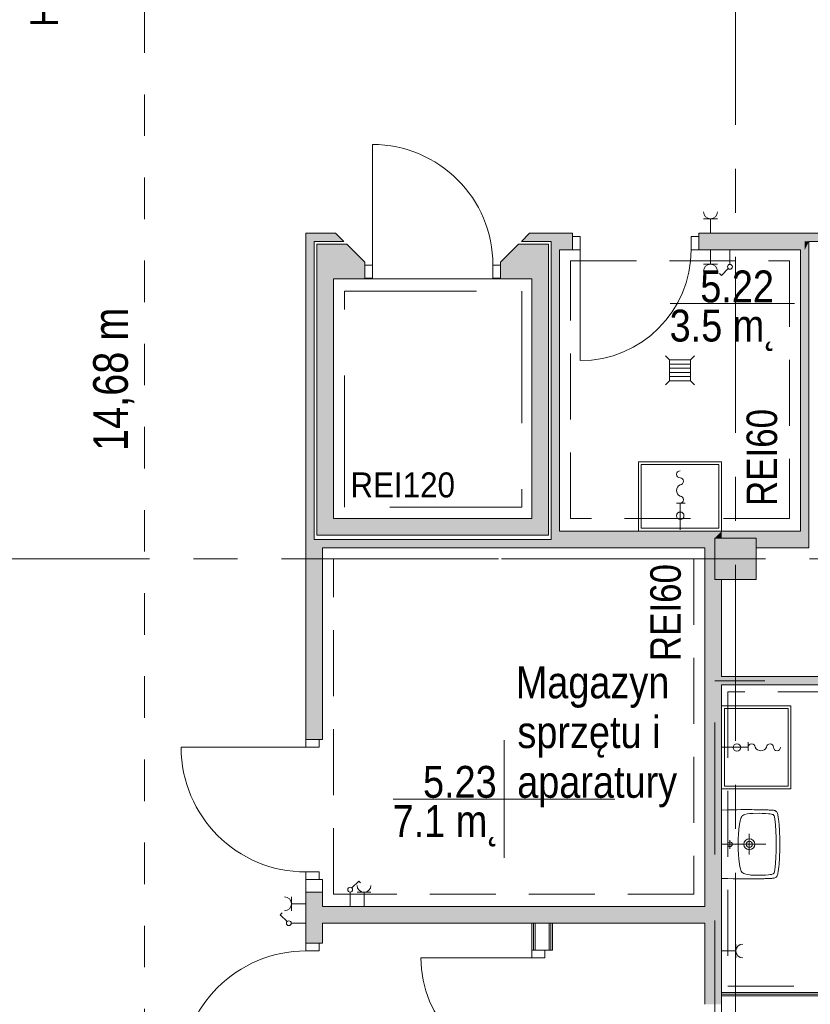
# Model space of a CAD drawing. Header units: centimetres. Extents: x -2424 to 2260, y -130 to 3012.
# Tile 31 of 81: x -529 to 41, y 567 to 1277. Entities that reach past the tile are written whole.
import ezdxf

# ---------------------------------------------------------------- set-up
doc = ezdxf.new("R2010")
doc.units = ezdxf.units.CM
for name, pattern in [('Dash', [60, 30, -30]), ('Długa kreska', [142.875, 95.25, -47.625]), ('Hidden', [71.4375, 47.625, -23.8125]), ('Oś', [222.25, 127, -31.75, 31.75, -31.75])]:
    doc.linetypes.add(name, pattern=pattern)
for name, color, linetype, lineweight in [('A-AREA-IDEN', 2, 'Continuous', 13), ('A-DETL', 90, 'Continuous', 9), ('A-DETL-GENF', 92, 'Continuous', 13), ('A-DETL-MEDM', 33, 'Continuous', 13), ('A-DOOR', 31, 'Continuous', 13), ('A-FLOR', 192, 'Continuous', 13), ('A-WALL', 113, 'Continuous', 13), ('A-WALL-FNSH', 113, 'Continuous', 13), ('E-ELEC-EQPM', 71, 'Continuous', 9), ('G-ANNO-TEXT', 231, 'Continuous', 13), ('P-SANR-FIXT', 6, 'Continuous', 9), ('S-COLS', 52, 'Continuous', 13), ('S-GRID', 1, 'Continuous', 13)]:
    doc.layers.add(name, color=color, linetype=linetype, lineweight=lineweight)
doc.layers.add('A-WALL-PATT', color=111, linetype='Continuous', lineweight=13, plot=False)
doc.styles.add('Arial', font='arial.ttf', dxfattribs={"width": 0.9, "height": 18})
doc.styles.add('Arial Narrow_1', font='ARIALN.TTF', dxfattribs={"height": 22})
doc.styles.add('Arial Narrow_3', font='ARIALN.TTF', dxfattribs={"height": 25})
doc.styles.add('Arial_10', font='arial.ttf', dxfattribs={"width": 0.85, "height": 20})
doc.styles.add('Arial_11', font='arial.ttf', dxfattribs={"width": 0.85, "height": 23})

msp = doc.modelspace()

# ---------------------------------------------------------------- hatches: boundary and pattern name
at = {"layer": 'S-COLS', "lineweight": 9}
msp.add_hatch(color=251, dxfattribs=at).paths.add_polyline_path([(2.38, 873.33), (2.38, 903.33), (-27.62, 903.33), (-27.62, 873.33)], flags=0)

# ---------------------------------------------------------------- linework, layer by layer
at = {"layer": 'A-AREA-IDEN', "color": 251, "lineweight": 9}
for p, q in [((30.05, 1072.54), (-59.71, 1072.54)), ((-179.55, 757.48), (-179.55, 714.98)), ((-169.79, 714.98), (-259.55, 714.98)), ((-259.55, 714.98), (-99.55, 714.98)), ((-179.55, 714.98), (-179.55, 672.48))]:
    msp.add_line(p, q, dxfattribs=at)
at = {"layer": 'A-DETL', "color": 251, "linetype": 'Hidden', "lineweight": 9}
for p, q in [((-131.62, 1103.33), (26.38, 1103.33)), ((-131.62, 917.33), (-131.62, 1103.33)), ((26.38, 1103.33), (26.38, 917.33)), ((26.38, 917.33), (-131.62, 917.33)), ((-302.62, 888.33), (-42.62, 888.33)), ((-302.62, 646.33), (-302.62, 888.33)), ((-42.62, 888.33), (-42.62, 646.33)), ((279.88, 792.33), (-18.11, 792.33)), ((-18.11, 792.33), (-18.11, 580)), ((-42.62, 646.33), (-302.62, 646.33)), ((-18.11, 580), (279.88, 580))]:
    msp.add_line(p, q, dxfattribs=at)
at = {"layer": 'A-DETL', "color": 251, "linetype": 'Długa kreska', "lineweight": 9}
for p, q in [((-294.76, 1081.49), (-166.76, 1081.49)), ((-294.76, 925.49), (-294.76, 1081.49)), ((-166.76, 1081.49), (-166.76, 925.49)), ((-166.76, 925.49), (-294.76, 925.49)), ((-27.62, 103.33), (-27.62, 800.33)), ((294.38, 800.33), (-27.62, 800.33))]:
    msp.add_line(p, q, dxfattribs=at)
at = {"layer": 'A-DETL', "color": 251, "linetype": 'Dash', "lineweight": 9}
for points, knots in [([(-561.62, 233.02), (-511.61, 233.02), (-497.78, 233.02), (-439.12, 233.02), (-439.12, 251.36), (-439.12, 296.62), (-439.12, 1289.33), (-439.12, 1326.28), (-439.12, 1329.11), (-439.12, 1432.79), (-439.12, 1435.62), (-439.12, 1472.57), (-476.08, 1472.57), (-478.91, 1472.57), (-555.62, 1472.57)], [0, 0, 0, 0, 1.339676, 2.332925, 3.669947, 15.221807, 26.977257, 38.268666, 39.837617, 41.033347, 42.602298, 43.441538, 44.280778, 45.554838, 45.554838, 45.554838, 45.554838]), ([(-555.62, 1472.57), (-478.91, 1472.57), (-450.62, 1472.57), (-439.12, 1472.57), (-439.12, 1461.07), (-439.12, 1432.79), (-439.12, 1329.11), (-439.12, 1326.28), (-439.12, 1289.33), (-402.17, 1289.33), (-399.34, 1289.33), (54.38, 1289.33), (347.2, 1289.33), (391.67, 1289.33), (413.88, 1267.11), (413.88, 1211.15), (413.88, 1019.9)], [0, 0, 0, 0, 1.274059, 1.834911, 2.395763, 3.964714, 5.438832, 7.007784, 7.847024, 8.686264, 14.083246, 22.278473, 30.929004, 34.961158, 36.402966, 39.45005, 39.45005, 39.45005, 39.45005])]:
    msp.add_open_spline(points, degree=3, knots=knots, dxfattribs=at)
at = {"layer": 'A-DETL-GENF', "color": 251, "lineweight": 9}
for p, q in [((-124.62, 1120.83), (-130.12, 1120.83)), ((-130.12, 1120.83), (-130.12, 1111.33)), ((-124.62, 1111.33), (-124.62, 1120.83)), ((-39.12, 1120.83), (-44.62, 1120.83)), ((-44.62, 1120.83), (-44.62, 1111.33)), ((-39.12, 1111.33), (-39.12, 1120.83)), ((-130.12, 1111.33), (-124.62, 1111.33)), ((-44.62, 1111.33), (-39.12, 1111.33)), ((-280.12, 1090.83), (-280.12, 1100.33)), ((-280.12, 1100.33), (-274.62, 1100.33)), ((-274.62, 1100.33), (-274.62, 1090.83)), ((-187.62, 1100.33), (-182.12, 1100.33)), ((-187.62, 1090.83), (-187.62, 1100.33)), ((-182.12, 1100.33), (-182.12, 1090.83)), ((-274.62, 1090.83), (-280.12, 1090.83)), ((-182.12, 1090.83), (-187.62, 1090.83)), ((-322.62, 757.83), (-322.62, 752.33)), ((-313.12, 757.83), (-322.62, 757.83)), ((-313.12, 752.33), (-313.12, 757.83)), ((-322.62, 752.33), (-313.12, 752.33)), ((-313.12, 662.33), (-322.62, 662.33)), ((-322.62, 662.33), (-322.62, 656.83)), ((-313.12, 656.83), (-313.12, 662.33)), ((-322.62, 656.83), (-313.12, 656.83)), ((-322.62, 605.33), (-322.62, 610.83)), ((-322.62, 610.83), (-313.12, 610.83)), ((-313.12, 605.33), (-322.62, 605.33)), ((-313.12, 610.83), (-313.12, 605.33)), ((-159.62, 605.83), (-159.62, 600.33)), ((-150.12, 605.83), (-159.62, 605.83)), ((-150.12, 600.33), (-150.12, 605.83)), ((-159.62, 600.33), (-150.12, 600.33))]:
    msp.add_line(p, q, dxfattribs=at)
at = {"layer": 'A-DETL-MEDM', "color": 251, "lineweight": 9}
for p, q in [((-130.12, 1111.33), (-130.12, 1120.83)), ((-130.12, 1120.83), (-124.62, 1120.83)), ((-124.62, 1120.83), (-124.62, 1111.33)), ((-44.62, 1120.83), (-44.62, 1111.33)), ((-39.12, 1120.83), (-44.62, 1120.83)), ((-39.12, 1111.33), (-39.12, 1120.83)), ((-124.62, 1111.33), (-130.12, 1111.33)), ((-44.62, 1111.33), (-39.12, 1111.33)), ((-274.62, 1100.33), (-280.12, 1100.33)), ((-280.12, 1100.33), (-280.12, 1090.83)), ((-274.62, 1090.83), (-274.62, 1100.33)), ((-187.62, 1090.83), (-187.62, 1100.33)), ((-187.62, 1100.33), (-182.12, 1100.33)), ((-182.12, 1100.33), (-182.12, 1090.83)), ((-280.12, 1090.83), (-274.62, 1090.83)), ((-182.12, 1090.83), (-187.62, 1090.83)), ((-322.62, 752.33), (-322.62, 757.83)), ((-322.62, 757.83), (-313.12, 757.83)), ((-313.12, 757.83), (-313.12, 752.33)), ((-313.12, 752.33), (-322.62, 752.33)), ((-313.12, 662.33), (-322.62, 662.33)), ((-322.62, 662.33), (-322.62, 656.83)), ((-313.12, 656.83), (-313.12, 662.33)), ((-322.62, 656.83), (-313.12, 656.83)), ((-322.62, 605.33), (-322.62, 610.83)), ((-322.62, 610.83), (-313.12, 610.83)), ((-313.12, 605.33), (-322.62, 605.33)), ((-313.12, 610.83), (-313.12, 605.33)), ((-159.62, 600.33), (-159.62, 605.83)), ((-159.62, 605.83), (-150.12, 605.83)), ((-150.12, 605.83), (-150.12, 600.33)), ((-150.12, 600.33), (-159.62, 600.33))]:
    msp.add_line(p, q, dxfattribs=at)
at = {"layer": 'A-DOOR', "color": 251, "lineweight": 9}
for p, q in [((-274.62, 1100.33), (-274.62, 1187.33)), ((-124.62, 1111.33), (-124.62, 1031.33)), ((-322.62, 752.33), (-412.62, 752.33)), ((-159.62, 600.33), (-239.62, 600.33))]:
    msp.add_line(p, q, dxfattribs=at)
for centre, radius, start, end in [((-274.62, 1100.33), 87, 0, 90), ((-124.62, 1111.33), 80, 270, 0), ((-322.62, 752.33), 90, 180, 270), ((-322.62, 515.33), 90, 90, 180), ((-159.62, 600.33), 80, 180, 270)]:
    msp.add_arc(centre, radius, start, end, dxfattribs=at)
at = {"layer": 'A-FLOR', "color": 251, "lineweight": 9}
msp.add_line((-280.12, 1090.33), (-182.12, 1090.33), dxfattribs=at)
at = {"layer": 'A-WALL', "color": 251, "lineweight": 9}
for p, q in [((-322.62, 1123.33), (-322.62, 757.83)), ((-301.12, 1123.33), (-322.62, 1123.33)), ((-295.12, 1117.33), (-301.12, 1123.33)), ((-161.12, 1123.33), (-167.12, 1117.33)), ((-130.12, 1123.33), (-161.12, 1123.33)), ((-130.12, 1120.83), (-130.12, 1123.33)), ((63.38, 1123.33), (-39.12, 1123.33)), ((-39.12, 1123.33), (-39.12, 1120.83)), ((-316.62, 902.33), (-316.62, 1117.33)), ((-316.62, 1117.33), (-295.12, 1117.33)), ((-167.12, 1117.33), (-145.62, 1117.33)), ((-145.62, 1117.33), (-145.62, 902.33)), ((40.38, 896.33), (40.38, 1117.33)), ((40.38, 1117.33), (69.38, 1117.33)), ((-293.12, 1115.33), (-314.62, 1115.33)), ((-314.62, 1115.33), (-314.62, 905.33)), ((-280.12, 1102.33), (-293.12, 1115.33)), ((-169.12, 1115.33), (-182.12, 1102.33)), ((-147.62, 1115.33), (-169.12, 1115.33)), ((-147.62, 905.33), (-147.62, 1115.33)), ((-139.62, 908.33), (-139.62, 1111.33)), ((-139.62, 1111.33), (-130.12, 1111.33)), ((-39.12, 1111.33), (34.38, 1111.33)), ((34.38, 1111.33), (34.38, 908.33)), ((-280.12, 1100.33), (-280.12, 1102.33)), ((-182.12, 1102.33), (-182.12, 1100.33)), ((-302.62, 917.33), (-302.62, 1090.33)), ((-302.62, 1090.33), (-280.12, 1090.33)), ((-280.12, 1090.33), (-280.12, 1090.83)), ((-182.12, 1090.83), (-182.12, 1090.33)), ((-182.12, 1090.33), (-159.62, 1090.33)), ((-159.62, 1090.33), (-159.62, 917.33)), ((-159.62, 917.33), (-302.62, 917.33)), ((-314.62, 905.33), (-147.62, 905.33)), ((34.38, 908.33), (-139.62, 908.33)), ((-145.62, 902.33), (-316.62, 902.33)), ((-310.62, 757.83), (-310.62, 896.33)), ((-310.62, 896.33), (-34.62, 896.33)), ((-34.62, 896.33), (-34.62, 637.33)), ((2.38, 896.33), (40.38, 896.33)), ((-22.62, 803.33), (-22.62, 873.33)), ((291.38, 803.33), (-22.62, 803.33)), ((-22.62, 572.83), (-22.62, 797.33)), ((-22.62, 797.33), (285.38, 797.33)), ((-313.12, 757.83), (-310.62, 757.83)), ((-322.62, 656.83), (-322.62, 647.83)), ((-310.62, 656.83), (-313.12, 656.83)), ((-310.62, 647.83), (-310.62, 656.83)), ((-322.62, 647.83), (-322.62, 610.83)), ((-310.62, 647.83), (-322.62, 647.83)), ((-310.62, 637.33), (-310.62, 647.83)), ((-34.62, 637.33), (-310.62, 637.33)), ((-310.62, 610.83), (-310.62, 625.33)), ((-310.62, 625.33), (-34.62, 625.33)), ((-158.37, 625.33), (-158.37, 605.83)), ((-147.12, 625.33), (-157.12, 625.33)), ((-157.12, 625.33), (-157.12, 605.83)), ((-147.12, 625.33), (-147.12, 605.83)), ((-145.87, 625.33), (-145.87, 605.83)), ((-34.62, 625.33), (-34.62, 566.83)), ((-313.12, 610.83), (-310.62, 610.83)), ((-150.12, 605.83), (-147.12, 605.83)), ((285.38, 574.08), (-22.62, 574.08)), ((285.38, 572.83), (-22.62, 572.83)), ((-22.62, 465.83), (-22.62, 572.83))]:
    msp.add_line(p, q, dxfattribs=at)
at = {"layer": 'A-WALL-FNSH', "color": 251, "lineweight": 9}
for p, q in [((-159.62, 625.33), (-159.62, 605.83)), ((-144.62, 605.83), (-144.62, 625.33)), ((-147.12, 605.83), (-144.62, 605.83)), ((285.38, 575.33), (-22.62, 575.33))]:
    msp.add_line(p, q, dxfattribs=at)
at = {"layer": 'A-WALL-PATT', "color": 251, "linetype": 'Continuous', "lineweight": 9, "extrusion": (0, 0, -1)}
for points in [[(322.62, 902.33), (316.62, 1123.33), (322.62, 1123.33)], [(316.62, 1123.33), (322.62, 902.33), (316.62, 902.33)], [(316.62, 1123.16), (295.12, 1117.33), (316.62, 1123.33)], [(316.62, 1123.33), (295.12, 1117.33), (301.12, 1123.33)], [(295.12, 1117.33), (316.62, 1123.16), (316.62, 1117.33)], [(145.62, 1117.33), (161.29, 1123.16), (167.12, 1117.33)], [(161.29, 1123.16), (145.62, 1117.33), (161.12, 1123.33)], [(161.12, 1123.33), (145.62, 1117.33), (145.62, 1123.33)], [(145.62, 1111.33), (130.12, 1123.33), (145.62, 1123.33)], [(130.12, 1123.33), (145.62, 1111.33), (139.62, 1111.33)], [(130.12, 1123.33), (139.62, 1111.33), (130.12, 1111.33)], [(39.12, 1111.33), (-37.38, 1123.33), (39.12, 1123.33)], [(-37.38, 1123.33), (39.12, 1111.33), (-34.38, 1111.33)], [(-37.38, 1123.33), (-34.38, 1111.33), (-37.38, 1111.33)], [(-37.38, 1117.33), (-63.38, 1123.33), (-37.38, 1123.33)], [(-63.38, 1123.33), (-37.38, 1117.33), (-40.38, 1117.33)], [(-63.38, 1123.33), (-40.38, 1117.33), (-69.38, 1117.33)], [(-37.38, 1111.33), (-40.38, 896.33), (-40.38, 1117.33)], [(-40.38, 1117.33), (-37.38, 1117.33), (-37.38, 1111.33)], [(314.62, 917.33), (302.62, 1115.33), (314.62, 1115.33)], [(302.62, 1115.33), (314.62, 917.33), (302.62, 917.33)], [(302.62, 1090.33), (293.12, 1115.33), (302.62, 1115.33)], [(293.12, 1115.33), (302.62, 1090.33), (280.12, 1090.33)], [(293.12, 1115.33), (280.12, 1090.33), (280.12, 1102.33)], [(182.12, 1090.83), (159.62, 1090.33), (169.12, 1115.33)], [(169.12, 1115.33), (182.12, 1102.33), (182.12, 1090.83)], [(169.12, 1115.33), (159.62, 1090.33), (159.62, 1115.33)], [(159.62, 905.33), (147.62, 1115.33), (159.62, 1115.33)], [(147.62, 1115.33), (159.62, 905.33), (147.62, 905.33)], [(145.62, 902.33), (139.62, 1111.33), (145.62, 1111.33)], [(139.62, 1111.33), (145.62, 902.33), (139.62, 902.33)], [(-34.38, 896.33), (-37.38, 1111.33), (-34.38, 1111.33)], [(-37.38, 1111.33), (-34.38, 896.33), (-40.38, 896.33)], [(159.62, 1090.33), (182.12, 1090.83), (182.12, 1090.33)], [(314.62, 905.33), (159.62, 917.33), (314.62, 917.33)], [(159.62, 917.33), (314.62, 905.33), (159.62, 905.33)], [(139.62, 902.33), (34.62, 908.33), (139.62, 908.33)], [(34.62, 908.33), (139.62, 902.33), (139.62, 896.33)], [(34.62, 908.33), (139.62, 896.33), (34.62, 896.33)], [(22.62, 566.83), (34.62, 908.33), (34.62, 566.83)], [(34.62, 908.33), (22.62, 566.83), (27.62, 873.33)], [(34.62, 908.33), (27.62, 903.33), (22.62, 908.33)], [(27.62, 903.33), (34.62, 908.33), (27.62, 873.33)], [(22.62, 908.33), (27.62, 903.33), (22.62, 903.33)], [(22.62, 903.33), (-34.38, 908.33), (22.62, 908.33)], [(-34.38, 908.33), (22.62, 903.33), (-2.38, 903.33)], [(-34.38, 908.33), (-2.38, 903.33), (-2.38, 896.33)], [(-34.38, 908.33), (-2.38, 896.33), (-8.62, 896.33)], [(-34.38, 908.33), (-8.62, 896.33), (-34.38, 896.33)], [(310.62, 896.33), (322.62, 902.33), (322.62, 896.33)], [(322.62, 902.33), (310.62, 896.33), (139.62, 902.33)], [(310.62, 757.83), (322.62, 896.33), (322.62, 757.83)], [(322.62, 896.33), (310.62, 757.83), (310.62, 896.33)], [(139.62, 902.33), (310.62, 896.33), (139.62, 896.33)], [(27.62, 873.33), (22.62, 566.83), (22.62, 873.33)], [(-285.38, 797.33), (22.62, 803.33), (22.62, 797.33)], [(22.62, 803.33), (-285.38, 797.33), (-297.38, 803.33)], [(310.62, 610.83), (322.62, 647.83), (322.62, 610.83)], [(322.62, 647.83), (310.62, 610.83), (310.62, 647.83)], [(310.62, 625.33), (34.62, 637.33), (310.62, 637.33)], [(34.62, 637.33), (310.62, 625.33), (34.62, 625.33)]]:
    msp.add_solid(points, dxfattribs=at)
at = {"layer": 'E-ELEC-EQPM', "color": 251, "lineweight": 9}
for p, q in [((-35.62, 1133.66), (-25.62, 1133.66)), ((-30.62, 1133.66), (-30.62, 1123.33)), ((-30.62, 1100.99), (-30.62, 1111.33)), ((-16.62, 1100.83), (-16.62, 1111.33)), ((-35.62, 1100.99), (-25.62, 1100.99)), ((-17.86, 1097.84), (-22.8, 1092.9)), ((-22.8, 1092.9), (-24.11, 1094.21)), ((-289.39, 650.81), (-284.44, 655.75)), ((-284.44, 655.75), (-283.13, 654.44)), ((-290.62, 647.83), (-290.62, 637.33)), ((-275.62, 647.66), (-285.62, 647.66)), ((-280.62, 647.66), (-280.62, 637.33)), ((-332.96, 644.33), (-332.96, 634.33)), ((-341.05, 631.51), (-339.74, 632.82)), ((-332.96, 639.33), (-322.62, 639.33)), ((-336.11, 626.56), (-341.05, 631.51)), ((-333.12, 625.33), (-322.62, 625.33)), ((-12.29, 605.33), (-22.62, 605.33)), ((-12.29, 600.33), (-12.29, 610.33))]:
    msp.add_line(p, q, dxfattribs=at)
for centre in [(-16.62, 1099.08), (-290.62, 649.57), (-334.87, 625.33)]:
    msp.add_circle(centre, 1.75, dxfattribs=at)
for centre, start, end in [((-30.62, 1138.66), 180, 0), ((-30.62, 1095.99), 0, 180), ((-280.62, 652.66), 180, 0), ((-337.96, 639.33), 270, 90), ((-7.29, 605.33), 90, 270)]:
    msp.add_arc(centre, 5, start, end, dxfattribs=at)
at = {"layer": 'P-SANR-FIXT', "color": 251, "lineweight": 9}
for p, q in [((-63.12, 1034.83), (-60.12, 1031.83)), ((-60.12, 1031.83), (-45.12, 1031.83)), ((-60.12, 1016.83), (-60.12, 1031.83)), ((-42.12, 1034.83), (-45.12, 1031.83)), ((-45.12, 1031.83), (-45.12, 1016.83)), ((-60.12, 1028.83), (-45.12, 1028.83)), ((-60.12, 1025.83), (-45.12, 1025.83)), ((-63.12, 1013.83), (-60.12, 1016.83)), ((-60.12, 1022.83), (-45.12, 1022.83)), ((-60.12, 1019.83), (-45.12, 1019.83)), ((-45.12, 1016.83), (-60.12, 1016.83)), ((-45.12, 1016.83), (-42.12, 1013.83)), ((-82.62, 908.33), (-82.62, 958.33)), ((-82.62, 958.33), (-22.62, 958.33)), ((-80.62, 910.33), (-80.62, 956.33)), ((-80.62, 956.33), (-24.62, 956.33)), ((-24.62, 956.33), (-24.62, 910.33)), ((-22.62, 958.33), (-22.62, 908.33)), ((-55.12, 928.51), (-48.91, 928.51)), ((-52.62, 909.33), (-52.62, 928.51)), ((-24.62, 910.33), (-80.62, 910.33)), ((-22.62, 782.33), (27.38, 782.33)), ((27.38, 782.33), (27.38, 722.33)), ((-20.62, 780.33), (25.38, 780.33)), ((-20.62, 724.33), (-20.62, 780.33)), ((25.38, 780.33), (25.38, 724.33)), ((-3.44, 749.83), (-3.44, 756.04)), ((-22.62, 752.33), (-3.44, 752.33)), ((27.38, 722.33), (-22.62, 722.33)), ((25.38, 724.33), (-20.62, 724.33)), ((-22.62, 707.01), (-18.04, 707.15)), ((-18.04, 707.15), (-14.34, 707.23)), ((-14.34, 707.23), (-11.28, 707.28)), ((-11.28, 707.28), (-8.64, 707.31)), ((-8.64, 707.31), (-6.35, 707.31)), ((-6.59, 703.45), (-5.76, 703.74)), ((-6.35, 707.31), (-4.33, 707.33)), ((-5.76, 703.74), (-4.09, 704.19)), ((-4.33, 707.33), (-2.49, 707.31)), ((-4.09, 704.19), (-2.36, 704.43)), ((-2.49, 707.31), (-0.81, 707.31)), ((-2.36, 704.43), (-1.48, 704.51)), ((-1.48, 704.51), (-1.08, 704.54)), ((-1.08, 704.54), (-0.76, 704.56)), ((-0.81, 707.31), (0.87, 707.28)), ((-0.76, 704.56), (-0.07, 704.59)), ((-0.07, 704.59), (4.44, 704.67)), ((0.87, 707.28), (1.88, 707.28)), ((1.88, 707.28), (2.84, 707.25)), ((2.84, 707.25), (3.77, 707.25)), ((3.77, 707.25), (4.68, 707.23)), ((4.44, 704.67), (6.7, 704.62)), ((4.68, 707.23), (5.26, 707.23)), ((5.26, 707.23), (6.43, 707.2)), ((6.43, 707.2), (7.26, 707.17)), ((6.7, 704.62), (8.94, 704.54)), ((7.26, 707.17), (8.03, 707.17)), ((8.03, 707.17), (8.8, 707.15)), ((8.8, 707.15), (9.55, 707.12)), ((8.94, 704.54), (11.2, 704.35)), ((9.55, 707.12), (10.27, 707.09)), ((10.27, 707.09), (10.99, 707.07)), ((10.99, 707.07), (11.65, 707.04)), ((11.2, 704.35), (12.32, 704.22)), ((11.65, 707.04), (12.32, 707.01)), ((12.32, 707.01), (12.96, 706.99)), ((12.32, 704.22), (13.41, 704.03)), ((12.96, 706.99), (13.6, 706.96)), ((13.41, 704.03), (13.97, 703.87)), ((13.6, 706.96), (14.18, 706.91)), ((13.97, 703.87), (14.48, 703.69)), ((14.18, 706.91), (14.74, 706.83)), ((14.48, 703.69), (14.72, 703.53)), ((14.72, 703.53), (14.93, 703.34)), ((14.74, 706.83), (15.25, 706.75)), ((15.25, 706.75), (15.75, 706.64)), ((15.75, 706.64), (16.05, 706.53)), ((16.34, 706.43), (15.75, 706.61)), ((16.05, 706.53), (16.34, 706.43)), ((16.34, 706.43), (16.85, 706.08)), ((16.85, 706.08), (16.34, 706.43)), ((16.85, 706.08), (17.22, 705.63)), ((17.22, 705.63), (16.85, 706.08)), ((17.22, 705.63), (17.49, 705.07)), ((17.49, 705.07), (17.22, 705.63)), ((17.49, 705.07), (17.7, 704.43)), ((17.7, 704.43), (17.49, 705.07)), ((17.7, 704.43), (17.89, 703.76)), ((17.89, 703.76), (17.7, 704.43)), ((17.89, 703.76), (18.02, 703.07)), ((18.02, 703.07), (17.89, 703.76)), ((-10.13, 693.16), (-9.73, 696.65)), ((-9.73, 696.65), (-9.47, 698.36)), ((-9.47, 698.36), (-9.09, 700.06)), ((-9.09, 700.06), (-8.83, 700.92)), ((-8.83, 700.92), (-8.48, 701.71)), ((-8.48, 701.71), (-8, 702.43)), ((-8, 702.43), (-7.71, 702.75)), ((-7.71, 702.75), (-7.36, 703.02)), ((-7.36, 703.02), (-6.59, 703.45)), ((14.93, 703.34), (15.22, 702.86)), ((15.22, 702.86), (15.44, 702.35)), ((15.44, 702.35), (15.59, 701.79)), ((15.59, 701.79), (15.81, 700.7)), ((15.81, 700.7), (16.13, 698.47)), ((16.13, 698.47), (16.31, 696.23)), ((18.02, 703.07), (18.18, 702.33)), ((18.18, 702.33), (18.02, 703.07)), ((18.18, 702.33), (18.28, 701.55)), ((18.28, 701.55), (18.18, 702.33)), ((18.28, 701.55), (18.42, 700.76)), ((18.42, 700.76), (18.28, 701.55)), ((18.42, 700.76), (18.52, 699.93)), ((18.52, 699.93), (18.42, 700.76)), ((18.52, 699.93), (18.63, 699.02)), ((18.63, 699.02), (18.52, 699.93)), ((18.63, 699.02), (18.74, 698.09)), ((18.74, 698.09), (18.63, 699.02)), ((18.74, 698.09), (18.82, 697.11)), ((18.82, 697.11), (18.74, 698.09)), ((18.82, 697.11), (18.9, 696.07)), ((18.9, 696.07), (18.82, 697.11)), ((-10.56, 686.19), (-10.43, 689.68)), ((-10.43, 689.68), (-10.13, 693.16)), ((-2.62, 674.82), (-2.62, 689.82)), ((16.31, 696.23), (16.55, 691.73)), ((16.55, 691.73), (16.69, 687.23)), ((18.9, 696.07), (19, 694.98)), ((19, 694.98), (18.9, 696.07)), ((19, 694.98), (19.08, 693.78)), ((19.08, 693.78), (19, 694.98)), ((19.08, 693.78), (19.14, 692.53)), ((19.14, 692.53), (19.08, 693.78)), ((19.14, 692.53), (19.22, 691.17)), ((19.22, 691.17), (19.14, 692.53)), ((19.22, 691.17), (19.27, 689.7)), ((19.27, 689.7), (19.22, 691.17)), ((19.27, 689.7), (19.32, 688.1)), ((19.32, 688.1), (19.27, 689.7)), ((-22.62, 682.33), (9.38, 682.33)), ((-16.6, 679.1), (-16.6, 685.36)), ((-10.61, 684.46), (-10.56, 686.19)), ((-10.61, 680.19), (-10.61, 684.46)), ((16.69, 687.23), (16.77, 684.96)), ((16.77, 684.96), (16.79, 683.79)), ((16.79, 683.79), (16.79, 683.12)), ((16.79, 683.12), (16.82, 682.33)), ((16.82, 682.33), (16.79, 681.53)), ((19.32, 688.1), (19.35, 686.37)), ((19.35, 686.37), (19.32, 688.1)), ((19.35, 686.37), (19.38, 684.43)), ((19.38, 684.43), (19.35, 686.37)), ((19.38, 684.43), (19.38, 680.19)), ((19.38, 680.19), (19.38, 684.43)), ((-10.56, 678.46), (-10.61, 680.19)), ((-10.43, 674.95), (-10.56, 678.46)), ((16.69, 677.43), (16.55, 672.92)), ((16.77, 679.69), (16.69, 677.43)), ((16.79, 680.83), (16.77, 679.69)), ((16.79, 681.53), (16.79, 680.83)), ((19.32, 676.52), (19.27, 674.95)), ((19.27, 674.95), (19.32, 676.52)), ((19.35, 678.28), (19.32, 676.52)), ((19.32, 676.52), (19.35, 678.28)), ((19.38, 680.19), (19.35, 678.28)), ((19.35, 678.28), (19.38, 680.19)), ((-10.13, 671.49), (-10.43, 674.95)), ((-9.73, 668), (-10.13, 671.49)), ((-9.47, 666.27), (-9.73, 668)), ((16.31, 668.42), (16.13, 666.19)), ((16.55, 672.92), (16.31, 668.42)), ((18.9, 668.58), (18.82, 667.52)), ((18.82, 667.52), (18.9, 668.58)), ((19, 669.68), (18.9, 668.58)), ((18.9, 668.58), (19, 669.68)), ((19.08, 670.85), (19, 669.68)), ((19, 669.68), (19.08, 670.85)), ((19.14, 672.13), (19.08, 670.85)), ((19.08, 670.85), (19.14, 672.13)), ((19.22, 673.48), (19.14, 672.13)), ((19.14, 672.13), (19.22, 673.48)), ((19.27, 674.95), (19.22, 673.48)), ((19.22, 673.48), (19.27, 674.95)), ((-9.09, 664.56), (-9.47, 666.27)), ((-8.83, 663.74), (-9.09, 664.56)), ((-8.48, 662.94), (-8.83, 663.74)), ((-8, 662.22), (-8.48, 662.94)), ((-7.71, 661.9), (-8, 662.22)), ((-7.36, 661.63), (-7.71, 661.9)), ((-6.59, 661.21), (-7.36, 661.63)), ((-5.76, 660.91), (-6.59, 661.21)), ((-4.09, 660.46), (-5.76, 660.91)), ((14.48, 660.97), (13.97, 660.75)), ((14.72, 661.1), (14.48, 660.97)), ((14.93, 661.29), (14.72, 661.1)), ((15.22, 661.76), (14.93, 661.29)), ((15.44, 662.3), (15.22, 661.76)), ((15.59, 662.86), (15.44, 662.3)), ((15.81, 663.95), (15.59, 662.86)), ((16.13, 666.19), (15.81, 663.95)), ((17.89, 660.86), (17.7, 660.19)), ((17.7, 660.19), (17.89, 660.86)), ((18.02, 661.58), (17.89, 660.86)), ((17.89, 660.86), (18.02, 661.58)), ((18.18, 662.32), (18.02, 661.58)), ((18.02, 661.58), (18.18, 662.32)), ((18.28, 663.07), (18.18, 662.32)), ((18.18, 662.32), (18.28, 663.07)), ((18.42, 663.9), (18.28, 663.07)), ((18.28, 663.07), (18.42, 663.9)), ((18.52, 664.72), (18.42, 663.9)), ((18.42, 663.9), (18.52, 664.72)), ((18.63, 665.6), (18.52, 664.72)), ((18.52, 664.72), (18.63, 665.6)), ((18.74, 666.53), (18.63, 665.6)), ((18.63, 665.6), (18.74, 666.53)), ((18.82, 667.52), (18.74, 666.53)), ((18.74, 666.53), (18.82, 667.52)), ((-18.04, 657.5), (-22.62, 657.64)), ((-14.34, 657.42), (-18.04, 657.5)), ((-11.28, 657.37), (-14.34, 657.42)), ((-8.64, 657.34), (-11.28, 657.37)), ((-6.35, 657.32), (-8.64, 657.34)), ((-2.49, 657.32), (-6.35, 657.32)), ((-2.36, 660.19), (-4.09, 660.46)), ((-0.81, 657.34), (-2.49, 657.32)), ((-1.48, 660.14), (-2.36, 660.19)), ((-1.08, 660.11), (-1.48, 660.14)), ((-0.76, 660.09), (-1.08, 660.11)), ((0.87, 657.34), (-0.81, 657.34)), ((-0.07, 660.06), (-0.76, 660.09)), ((4.44, 659.98), (-0.07, 660.06)), ((1.88, 657.37), (0.87, 657.34)), ((2.84, 657.37), (1.88, 657.37)), ((3.77, 657.4), (2.84, 657.37)), ((4.68, 657.4), (3.77, 657.4)), ((6.7, 660.01), (4.44, 659.98)), ((5.26, 657.42), (4.68, 657.4)), ((6.43, 657.45), (5.26, 657.42)), ((7.26, 657.48), (6.43, 657.45)), ((8.94, 660.11), (6.7, 660.01)), ((8.03, 657.48), (7.26, 657.48)), ((8.8, 657.5), (8.03, 657.48)), ((9.55, 657.53), (8.8, 657.5)), ((11.2, 660.3), (8.94, 660.11)), ((10.27, 657.56), (9.55, 657.53)), ((10.99, 657.58), (10.27, 657.56)), ((11.65, 657.61), (10.99, 657.58)), ((12.32, 660.43), (11.2, 660.3)), ((12.32, 657.64), (11.65, 657.61)), ((13.41, 660.62), (12.32, 660.43)), ((12.96, 657.66), (12.32, 657.64)), ((13.6, 657.69), (12.96, 657.66)), ((13.97, 660.75), (13.41, 660.62)), ((14.18, 657.74), (13.6, 657.69)), ((14.74, 657.8), (14.18, 657.74)), ((15.25, 657.9), (14.74, 657.8)), ((15.75, 658.01), (15.25, 657.9)), ((16.34, 658.22), (15.75, 658.01)), ((16.85, 658.54), (16.34, 658.22)), ((16.34, 658.22), (16.85, 658.54)), ((17.22, 659.02), (16.85, 658.54)), ((16.85, 658.54), (17.22, 659.02)), ((17.49, 659.58), (17.22, 659.02)), ((17.22, 659.02), (17.49, 659.58)), ((17.7, 660.19), (17.49, 659.58)), ((17.49, 659.58), (17.7, 660.19))]:
    msp.add_line(p, q, dxfattribs=at)
for centre, radius in [((-52.47, 919.4), 2.7), ((-11.55, 752.17), 2.7), ((-16.6, 682.33), 1.72), ((-2.62, 682.31), 3.92), ((-2.62, 682.31), 2.28)]:
    msp.add_circle(centre, radius, dxfattribs=at)
for centre, radius, start, end in [((-52.62, 949.3), 2.5, 90, 270), ((-52.62, 944.3), 2.5, 270, 90), ((-50.44, 937.65), 4.68, 117.78929, 242.21071), ((-52.62, 931.01), 2.5, 270, 90), ((-0.94, 752.33), 2.5, 0, 180), ((12.35, 752.33), 2.5, 0, 180), ((5.7, 754.51), 4.68, 207.78929, 332.21071), ((17.35, 752.33), 2.5, 180, 0)]:
    msp.add_arc(centre, radius, start, end, dxfattribs=at)
at = {"layer": 'S-COLS', "color": 251, "lineweight": 9}
for p, q in [((2.38, 903.33), (-27.62, 903.33)), ((-27.62, 903.33), (-27.62, 873.33)), ((2.38, 873.33), (2.38, 903.33)), ((-27.62, 873.33), (2.38, 873.33))]:
    msp.add_line(p, q, dxfattribs=at)
at = {"layer": 'S-GRID', "color": 251, "linetype": 'Oś', "lineweight": 9}
for p, q in [((-12.62, 2884.27), (-12.62, 27.13)), ((1342.46, 888.33), (-1368.76, 888.33))]:
    msp.add_line(p, q, dxfattribs=at)

# ---------------------------------------------------------------- texts
at = {"layer": 'A-AREA-IDEN', "color": 251, "lineweight": 9, "style": 'Arial_11', "width": 0.85}
for s, p in [('5.22', (-38.01, 1073.43)), ('3.5 m˛', (-60.12, 1045.15)), ('Magazyn', (-171.15, 787.66)), ('sprzętu i', (-169.96, 751.76)), ('5.23', (-238.07, 715.87)), ('aparatury', (-170.09, 715.87)), ('7.1 m˛', (-259.96, 687.59))]:
    msp.add_text(s, height=23, dxfattribs=at).set_placement(p)
at = {"layer": 'G-ANNO-TEXT', "color": 251, "lineweight": 9, "style": 'Arial_10', "width": 0.85}
msp.add_text('HP', height=20, rotation=90, dxfattribs=at).set_placement((-501.37, 1272.29))
at = {"layer": 'G-ANNO-TEXT', "color": 251, "lineweight": 9}
for s, height, style, p in [('14,68 m', 25, 'Arial Narrow_3', (-451.05, 966.14)), ('REI60', 22, 'Arial Narrow_1', (17.41, 926.45)), ('REI60', 22, 'Arial Narrow_1', (-52.09, 814.5))]:
    msp.add_text(s, height=height, rotation=90, dxfattribs=dict(at, style=style)).set_placement(p)
at = {"layer": 'G-ANNO-TEXT', "color": 251, "lineweight": 9, "style": 'Arial', "width": 0.9}
msp.add_text('REI120', height=18, dxfattribs=at).set_placement((-290.49, 932.67))

doc.saveas('drawing.dxf')
